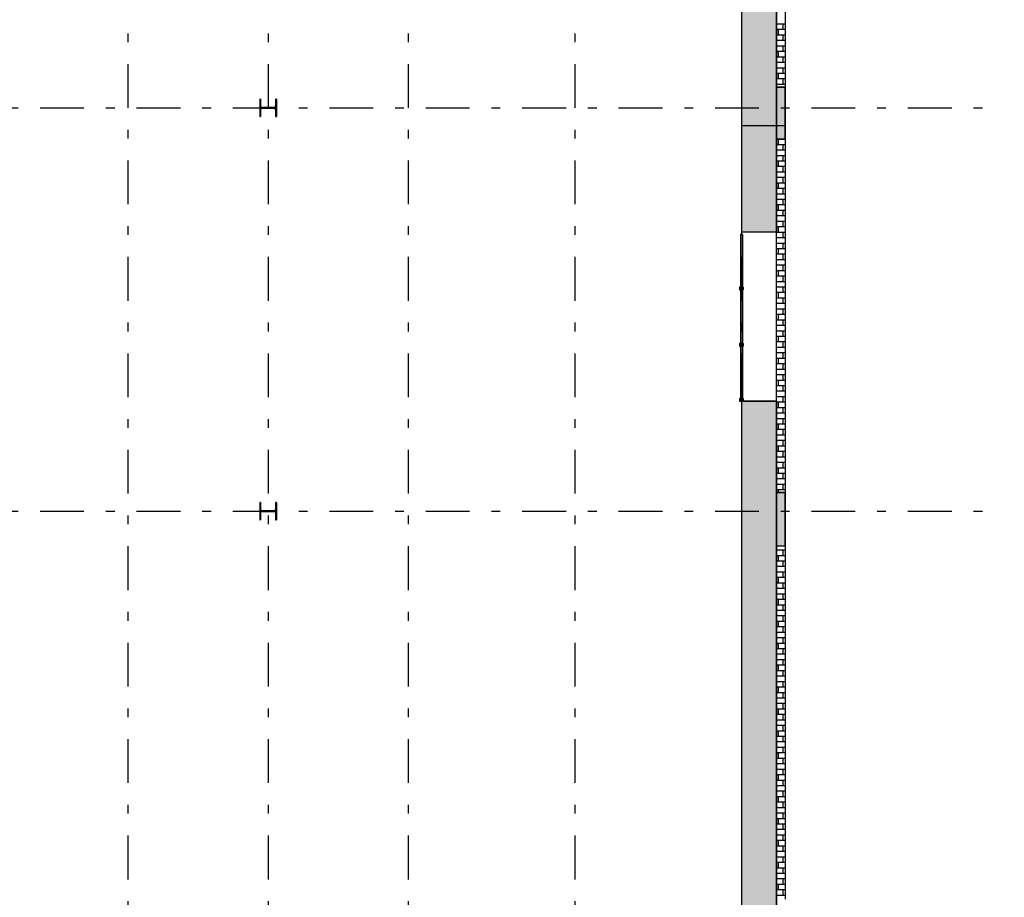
# Model space of a CAD drawing. Extents: x 2 to 87, y -108 to 11.
# Tile 121 of 210: x 41 to 53, y -56 to -46. Entities that reach past the tile are written whole.
import ezdxf

# ---------------------------------------------------------------- set-up
doc = ezdxf.new("R2010")
doc.units = 0
doc.header["$MEASUREMENT"] = 0
doc.linetypes.add('DASHDOT', pattern=[1, 0.5, -0.25, 0, -0.25])
for name, color, linetype in [('18', 7, 'CONTINUOUS'), ('2', 7, 'CONTINUOUS'), ('3', 7, 'CONTINUOUS'), ('5', 7, 'CONTINUOUS'), ('8', 7, 'CONTINUOUS'), ('9', 7, 'CONTINUOUS')]:
    doc.layers.add(name, color=color, linetype=linetype)

# ---------------------------------------------------------------- blocks, each defined once
blk = doc.blocks.new('*N23')
at = {"layer": '18', "color": 62, "linetype": 'Continuous'}
for p, q in [((50.0276, -47.171), (50.1276, -47.171)), ((50.0276, -47.171), (50.0276, -47.6075)), ((50.1276, -47.171), (50.1276, -47.6075)), ((50.0276, -47.6075), (50.1276, -47.6075))]:
    blk.add_line(p, q, dxfattribs=at)
for points in [[(50.0276, -47.171), (50.0276, -47.171), (50.1276, -47.171)], [(50.0276, -47.171), (50.0276, -47.6075), (50.1276, -47.6075)], [(50.0276, -47.171), (50.1276, -47.171), (50.1276, -47.6075)], [(50.0276, -47.6075), (50.0276, -47.6075), (50.1276, -47.6075)]]:
    blk.add_solid(points, dxfattribs=at)
blk = doc.blocks.new('*N24')
at = {"layer": '18', "color": 62, "linetype": 'Continuous'}
for p, q in [((50.0276, -47.6075), (50.1276, -47.6075)), ((50.0276, -47.6075), (50.0276, -47.7631)), ((50.1276, -47.6075), (50.1276, -47.7631)), ((50.0276, -47.7631), (50.1276, -47.7631)), ((50.0276, -51.7933), (50.1276, -51.7933)), ((50.0276, -51.7933), (50.0276, -52.4031)), ((50.1276, -51.7933), (50.1276, -52.4031)), ((50.0276, -52.4031), (50.1276, -52.4031))]:
    blk.add_line(p, q, dxfattribs=at)
for points in [[(50.0276, -47.6075), (50.0276, -47.6075), (50.1276, -47.6075)], [(50.0276, -47.6075), (50.0276, -47.7631), (50.1276, -47.7631)], [(50.0276, -47.6075), (50.1276, -47.6075), (50.1276, -47.7631)], [(50.0276, -47.7631), (50.0276, -47.7631), (50.1276, -47.7631)], [(50.0276, -51.7933), (50.0276, -51.7933), (50.1276, -51.7933)], [(50.0276, -51.7933), (50.0276, -52.4031), (50.1276, -52.4031)], [(50.0276, -51.7933), (50.1276, -51.7933), (50.1276, -52.4031)], [(50.0276, -52.4031), (50.0276, -52.4031), (50.1276, -52.4031)]]:
    blk.add_solid(points, dxfattribs=at)
blk = doc.blocks.new('*N90')
at = {"layer": '3', "color": 62, "linetype": 'Continuous'}
for p, q in [((-0.085, 0.1), (-0.095, 0.1)), ((-0.095, 0.1), (-0.095, -0.1)), ((-0.085, 0.1), (-0.085, 0.0212)), ((-0.0797, 0.0085), (-0.085, 0.0212)), ((-0.067, 0.0032), (-0.0797, 0.0085)), ((0.067, 0.0032), (-0.067, 0.0032)), ((0.0797, 0.0085), (0.067, 0.0032)), ((0.085, 0.0212), (0.0797, 0.0085)), ((0.095, 0.1), (0.085, 0.1)), ((0.085, 0.1), (0.085, 0.0212)), ((0.095, 0.1), (0.095, -0.1)), ((-0.085, -0.1), (-0.095, -0.1)), ((-0.0797, -0.0085), (-0.085, -0.0213)), ((-0.085, -0.0213), (-0.085, -0.1)), ((-0.067, -0.0033), (-0.0797, -0.0085)), ((0.067, -0.0033), (-0.067, -0.0033)), ((0.0797, -0.0085), (0.067, -0.0033)), ((0.085, -0.0213), (0.0797, -0.0085)), ((0.085, -0.0213), (0.085, -0.1)), ((0.095, -0.1), (0.085, -0.1))]:
    blk.add_line(p, q, dxfattribs=at)
for points in [[(-0.085, 0.1), (-0.095, 0.1), (-0.095, -0.1)], [(-0.085, 0.1), (-0.085, -0.1), (-0.095, -0.1)], [(-0.095, 0.1), (-0.095, 0.1), (-0.095, -0.1)], [(-0.085, 0.1), (-0.085, 0.1), (-0.085, 0.0212)], [(-0.0797, 0.0085), (-0.085, 0.0212), (-0.085, -0.0213)], [(-0.0797, 0.0085), (-0.0797, -0.0085), (-0.085, -0.0213)], [(-0.067, 0.0032), (-0.0797, 0.0085), (-0.0797, -0.0085)], [(-0.067, 0.0032), (-0.067, -0.0033), (-0.0797, -0.0085)], [(0.067, 0.0032), (-0.067, 0.0032), (-0.067, -0.0033)], [(0.067, 0.0032), (0.067, -0.0033), (-0.067, -0.0033)], [(0.0797, 0.0085), (0.067, 0.0032), (0.067, -0.0033)], [(0.0797, 0.0085), (0.0797, -0.0085), (0.067, -0.0033)], [(0.085, 0.0212), (0.0797, 0.0085), (0.0797, -0.0085)], [(0.085, 0.0212), (0.085, -0.0213), (0.0797, -0.0085)], [(0.095, 0.1), (0.085, 0.1), (0.085, -0.1)], [(0.095, 0.1), (0.095, -0.1), (0.085, -0.1)], [(0.085, 0.1), (0.085, 0.1), (0.085, 0.0212)], [(0.095, 0.1), (0.095, 0.1), (0.095, -0.1)], [(-0.085, -0.0213), (-0.085, -0.0213), (-0.085, -0.1)], [(0.085, -0.0213), (0.085, -0.0213), (0.085, -0.1)]]:
    blk.add_solid(points, dxfattribs=at)
blk = doc.blocks.new('*N95')
at = {"layer": '3', "color": 62, "linetype": 'Continuous'}
for p, q in [((-0.085, 0.1), (-0.095, 0.1)), ((-0.095, 0.1), (-0.095, -0.1)), ((-0.085, 0.1), (-0.085, 0.0212)), ((-0.0797, 0.0085), (-0.085, 0.0212)), ((-0.067, 0.0032), (-0.0797, 0.0085)), ((0.067, 0.0032), (-0.067, 0.0032)), ((0.0797, 0.0085), (0.067, 0.0032)), ((0.085, 0.0212), (0.0797, 0.0085)), ((0.095, 0.1), (0.085, 0.1)), ((0.085, 0.1), (0.085, 0.0212)), ((0.095, 0.1), (0.095, -0.1)), ((-0.085, -0.1), (-0.095, -0.1)), ((-0.0797, -0.0085), (-0.085, -0.0213)), ((-0.085, -0.0213), (-0.085, -0.1)), ((-0.067, -0.0033), (-0.0797, -0.0085)), ((0.067, -0.0033), (-0.067, -0.0033)), ((0.0797, -0.0085), (0.067, -0.0033)), ((0.085, -0.0213), (0.0797, -0.0085)), ((0.085, -0.0213), (0.085, -0.1)), ((0.095, -0.1), (0.085, -0.1))]:
    blk.add_line(p, q, dxfattribs=at)
for points in [[(-0.085, 0.1), (-0.095, 0.1), (-0.095, -0.1)], [(-0.085, 0.1), (-0.085, -0.1), (-0.095, -0.1)], [(-0.095, 0.1), (-0.095, 0.1), (-0.095, -0.1)], [(-0.085, 0.1), (-0.085, 0.1), (-0.085, 0.0212)], [(-0.0797, 0.0085), (-0.085, 0.0212), (-0.085, -0.0213)], [(-0.0797, 0.0085), (-0.0797, -0.0085), (-0.085, -0.0213)], [(-0.067, 0.0032), (-0.0797, 0.0085), (-0.0797, -0.0085)], [(-0.067, 0.0032), (-0.067, -0.0033), (-0.0797, -0.0085)], [(0.067, 0.0032), (-0.067, 0.0032), (-0.067, -0.0033)], [(0.067, 0.0032), (0.067, -0.0033), (-0.067, -0.0033)], [(0.0797, 0.0085), (0.067, 0.0032), (0.067, -0.0033)], [(0.0797, 0.0085), (0.0797, -0.0085), (0.067, -0.0033)], [(0.085, 0.0212), (0.0797, 0.0085), (0.0797, -0.0085)], [(0.085, 0.0212), (0.085, -0.0213), (0.0797, -0.0085)], [(0.095, 0.1), (0.085, 0.1), (0.085, -0.1)], [(0.095, 0.1), (0.095, -0.1), (0.085, -0.1)], [(0.085, 0.1), (0.085, 0.1), (0.085, 0.0212)], [(0.095, 0.1), (0.095, 0.1), (0.095, -0.1)], [(-0.085, -0.0213), (-0.085, -0.0213), (-0.085, -0.1)], [(0.085, -0.0213), (0.085, -0.0213), (0.085, -0.1)]]:
    blk.add_solid(points, dxfattribs=at)
blk = doc.blocks.new('*N193')
at = {"layer": '8', "color": 62, "linetype": 'Continuous'}
for p, q in [((0.0145, 0.2992), (-0.0105, 0.2992)), ((-0.0105, 0.2992), (-0.0105, -0.2992)), ((0.0145, 0.2992), (0.0145, -0.2992)), ((0.0145, -0.2992), (-0.0105, -0.2992))]:
    blk.add_line(p, q, dxfattribs=at)
for points in [[(0.0145, 0.2992), (-0.0105, 0.2992), (-0.0105, -0.2992)], [(0.0145, 0.2992), (0.0145, -0.2992), (-0.0105, -0.2992)], [(-0.0105, 0.2992), (-0.0105, 0.2992), (-0.0105, -0.2992)], [(0.0145, 0.2992), (0.0145, 0.2992), (0.0145, -0.2992)]]:
    blk.add_solid(points, dxfattribs=at)
blk = doc.blocks.new('*N194')
at = {"layer": '9', "color": 62, "linetype": 'Continuous'}
for p, q in [((-0.02, 0.03), (-0.02, 0)), ((-0.02, 0.03), (0.02, 0.03)), ((-0.02, 0), (0.02, 0)), ((0.02, 0.03), (0.02, 0))]:
    blk.add_line(p, q, dxfattribs=at)
for points in [[(-0.02, 0.03), (-0.02, 0.03), (-0.02, 0)], [(-0.02, 0.03), (0.02, 0.03), (0.02, 0)], [(-0.02, 0.03), (-0.02, 0), (0.02, 0)], [(0.02, 0.03), (0.02, 0.03), (0.02, 0)]]:
    blk.add_solid(points, dxfattribs=at)
blk = doc.blocks.new('*N195')
at = {"layer": '8', "color": 62, "linetype": 'Continuous'}
for p, q in [((0.0145, 0.2992), (-0.0105, 0.2992)), ((-0.0105, 0.2992), (-0.0105, -0.2992)), ((0.0145, 0.2992), (0.0145, -0.2992)), ((0.0145, -0.2992), (-0.0105, -0.2992))]:
    blk.add_line(p, q, dxfattribs=at)
for points in [[(0.0145, 0.2992), (-0.0105, 0.2992), (-0.0105, -0.2992)], [(0.0145, 0.2992), (0.0145, -0.2992), (-0.0105, -0.2992)], [(-0.0105, 0.2992), (-0.0105, 0.2992), (-0.0105, -0.2992)], [(0.0145, 0.2992), (0.0145, 0.2992), (0.0145, -0.2992)]]:
    blk.add_solid(points, dxfattribs=at)
blk = doc.blocks.new('*N196')
at = {"layer": '9', "color": 62, "linetype": 'Continuous'}
for p, q in [((-0.02, 0.015), (-0.02, -0.015)), ((-0.02, 0.015), (0.02, 0.015)), ((0.02, 0.015), (0.02, -0.015)), ((-0.02, -0.015), (0.02, -0.015))]:
    blk.add_line(p, q, dxfattribs=at)
for points in [[(-0.02, 0.015), (-0.02, 0.015), (-0.02, -0.015)], [(-0.02, 0.015), (0.02, 0.015), (0.02, -0.015)], [(-0.02, 0.015), (-0.02, -0.015), (0.02, -0.015)], [(0.02, 0.015), (0.02, 0.015), (0.02, -0.015)]]:
    blk.add_solid(points, dxfattribs=at)
blk = doc.blocks.new('*N197')
at = {"layer": '8', "color": 62, "linetype": 'Continuous'}
for p, q in [((0.0145, 0.3067), (-0.0105, 0.3067)), ((-0.0105, 0.3067), (-0.0105, -0.3067)), ((0.0145, 0.3067), (0.0145, -0.3067)), ((0.0145, -0.3067), (-0.0105, -0.3067))]:
    blk.add_line(p, q, dxfattribs=at)
for points in [[(0.0145, 0.3067), (-0.0105, 0.3067), (-0.0105, -0.3067)], [(0.0145, 0.3067), (0.0145, -0.3067), (-0.0105, -0.3067)], [(-0.0105, 0.3067), (-0.0105, 0.3067), (-0.0105, -0.3067)], [(0.0145, 0.3067), (0.0145, 0.3067), (0.0145, -0.3067)]]:
    blk.add_solid(points, dxfattribs=at)
blk = doc.blocks.new('*N198')
at = {"layer": '9', "color": 62, "linetype": 'Continuous'}
for p, q in [((-0.02, 0.015), (-0.02, -0.015)), ((-0.02, 0.015), (0.02, 0.015)), ((0.02, 0.015), (0.02, -0.015)), ((-0.02, -0.015), (0.02, -0.015))]:
    blk.add_line(p, q, dxfattribs=at)
for points in [[(-0.02, 0.015), (-0.02, 0.015), (-0.02, -0.015)], [(-0.02, 0.015), (0.02, 0.015), (0.02, -0.015)], [(-0.02, 0.015), (-0.02, -0.015), (0.02, -0.015)], [(0.02, 0.015), (0.02, 0.015), (0.02, -0.015)]]:
    blk.add_solid(points, dxfattribs=at)

msp = doc.modelspace()

# ---------------------------------------------------------------- linework, layer by layer
at = {"layer": '18', "color": 62, "linetype": 'Continuous'}
for p, q in [((49.6276, -9.9075), (49.6276, -47.6075)), ((50.0276, -9.9075), (50.0276, -47.6075)), ((50.1276, -46.4529), (50.0276, -46.4529)), ((50.1001, -46.4529), (50.1001, -46.5154)), ((50.1276, -46.5154), (50.0276, -46.5154)), ((50.1276, -46.5779), (50.0276, -46.5779)), ((50.0476, -46.5154), (50.0476, -46.5779)), ((50.1001, -46.5779), (50.1001, -46.6404)), ((50.1276, -46.6404), (50.0276, -46.6404)), ((50.1276, -46.7029), (50.0276, -46.7029)), ((50.1001, -46.7029), (50.1001, -46.7654)), ((50.1276, -46.7654), (50.0276, -46.7654)), ((50.1276, -46.8279), (50.0276, -46.8279)), ((50.0476, -46.7654), (50.0476, -46.8279)), ((50.1001, -46.8279), (50.1001, -46.8904)), ((50.1276, -46.8904), (50.0276, -46.8904)), ((50.1276, -46.9529), (50.0276, -46.9529)), ((50.1001, -46.9529), (50.1001, -47.0154)), ((50.1276, -47.0154), (50.0276, -47.0154)), ((50.0476, -47.0154), (50.0476, -47.0779)), ((50.1276, -47.0779), (50.0276, -47.0779)), ((50.1276, -47.1404), (50.0276, -47.1404)), ((50.1001, -47.0779), (50.1001, -47.1404)), ((49.6276, -47.6075), (50.0149, -47.6075)), ((49.6276, -47.6075), (50.0276, -47.6075)), ((49.6276, -47.6075), (49.6276, -48.8231)), ((50.0149, -47.6075), (50.0276, -47.6075)), ((50.0276, -47.6075), (50.0276, -48.8231)), ((50.1276, -47.7654), (50.0276, -47.7654)), ((50.1276, -47.8279), (50.0276, -47.8279)), ((50.0476, -47.7654), (50.0476, -47.8279)), ((50.1001, -47.7631), (50.1001, -47.7654)), ((50.1001, -47.8279), (50.1001, -47.8904)), ((50.1276, -47.8904), (50.0276, -47.8904)), ((50.1276, -47.9529), (50.0276, -47.9529)), ((50.1001, -47.9529), (50.1001, -48.0154)), ((50.1276, -48.0154), (50.0276, -48.0154)), ((50.1276, -48.0779), (50.0276, -48.0779)), ((50.0476, -48.0154), (50.0476, -48.0779)), ((50.1001, -48.0779), (50.1001, -48.1404)), ((50.1276, -48.1404), (50.0276, -48.1404)), ((50.1276, -48.2029), (50.0276, -48.2029)), ((50.1276, -48.2654), (50.0276, -48.2654)), ((50.0476, -48.2654), (50.0476, -48.3279)), ((50.1001, -48.2029), (50.1001, -48.2654)), ((50.1276, -48.3279), (50.0276, -48.3279)), ((50.1276, -48.3904), (50.0276, -48.3904)), ((50.1001, -48.3279), (50.1001, -48.3904)), ((50.1276, -48.4529), (50.0276, -48.4529)), ((50.1276, -48.5154), (50.0276, -48.5154)), ((50.0476, -48.5154), (50.0476, -48.5779)), ((50.1001, -48.4529), (50.1001, -48.5154)), ((50.1276, -48.5779), (50.0276, -48.5779)), ((50.1276, -48.6404), (50.0276, -48.6404)), ((50.1001, -48.5779), (50.1001, -48.6404)), ((50.1276, -48.7029), (50.0276, -48.7029)), ((50.1001, -48.7029), (50.1001, -48.7654)), ((49.6276, -48.8231), (50.0276, -48.8231)), ((50.1276, -48.7654), (50.0276, -48.7654)), ((50.1276, -48.8279), (50.0276, -48.8279)), ((50.0476, -48.7654), (50.0476, -48.8279)), ((50.1001, -48.8279), (50.1001, -48.8904)), ((50.1276, -48.8904), (50.0276, -48.8904)), ((50.1276, -48.9529), (50.0276, -48.9529)), ((50.1001, -48.9529), (50.1001, -49.0154)), ((50.1276, -49.0154), (50.0276, -49.0154)), ((50.1276, -49.0779), (50.0276, -49.0779)), ((50.0476, -49.0154), (50.0476, -49.0779)), ((50.1001, -49.0779), (50.1001, -49.1404)), ((50.1276, -49.1404), (50.0276, -49.1404)), ((50.1276, -49.2029), (50.0276, -49.2029)), ((50.1001, -49.2029), (50.1001, -49.2654)), ((50.1276, -49.2654), (50.0276, -49.2654)), ((50.0476, -49.2654), (50.0476, -49.3279)), ((50.1276, -49.3279), (50.0276, -49.3279)), ((50.1276, -49.3904), (50.0276, -49.3904)), ((50.1001, -49.3279), (50.1001, -49.3904)), ((50.1276, -49.4529), (50.0276, -49.4529)), ((50.1276, -49.5154), (50.0276, -49.5154)), ((50.0476, -49.5154), (50.0476, -49.5779)), ((50.1001, -49.4529), (50.1001, -49.5154)), ((50.1276, -49.5779), (50.0276, -49.5779)), ((50.1276, -49.6404), (50.0276, -49.6404)), ((50.1001, -49.5779), (50.1001, -49.6404)), ((50.1276, -49.7029), (50.0276, -49.7029)), ((50.1001, -49.7029), (50.1001, -49.7654)), ((50.1276, -49.7654), (50.0276, -49.7654)), ((50.1276, -49.8279), (50.0276, -49.8279)), ((50.0476, -49.7654), (50.0476, -49.8279)), ((50.1001, -49.8279), (50.1001, -49.8904)), ((50.1276, -49.8904), (50.0276, -49.8904)), ((50.1276, -49.9529), (50.0276, -49.9529)), ((50.1001, -49.9529), (50.1001, -50.0154)), ((50.1276, -50.0154), (50.0276, -50.0154)), ((50.1276, -50.0779), (50.0276, -50.0779)), ((50.0476, -50.0154), (50.0476, -50.0779)), ((50.1001, -50.0779), (50.1001, -50.1404)), ((50.1276, -50.1404), (50.0276, -50.1404)), ((50.1276, -50.2029), (50.0276, -50.2029)), ((50.1001, -50.2029), (50.1001, -50.2654)), ((50.1276, -50.2654), (50.0276, -50.2654)), ((50.0476, -50.2654), (50.0476, -50.3279)), ((50.1276, -50.3279), (50.0276, -50.3279)), ((50.1276, -50.3904), (50.0276, -50.3904)), ((50.1001, -50.3279), (50.1001, -50.3904)), ((50.1276, -50.4529), (50.0276, -50.4529)), ((50.1276, -50.5154), (50.0276, -50.5154)), ((50.0476, -50.5154), (50.0476, -50.5779)), ((50.1001, -50.4529), (50.1001, -50.5154)), ((50.1276, -50.5779), (50.0276, -50.5779)), ((50.1276, -50.6404), (50.0276, -50.6404)), ((50.1001, -50.5779), (50.1001, -50.6404)), ((49.6276, -50.7533), (50.0276, -50.7533)), ((49.6276, -50.7533), (49.6276, -70.595)), ((50.1276, -50.7029), (50.0276, -50.7029)), ((50.0276, -50.7533), (50.0276, -70.595)), ((50.1276, -50.7654), (50.0276, -50.7654)), ((50.0476, -50.7654), (50.0476, -50.8279)), ((50.1001, -50.7029), (50.1001, -50.7654)), ((50.1276, -50.8279), (50.0276, -50.8279)), ((50.1001, -50.8279), (50.1001, -50.8904)), ((50.1276, -50.8904), (50.0276, -50.8904)), ((50.1276, -50.9529), (50.0276, -50.9529)), ((50.1001, -50.9529), (50.1001, -51.0154)), ((50.1276, -51.0154), (50.0276, -51.0154)), ((50.1276, -51.0779), (50.0276, -51.0779)), ((50.0476, -51.0154), (50.0476, -51.0779)), ((50.1001, -51.0779), (50.1001, -51.1404)), ((50.1276, -51.1404), (50.0276, -51.1404)), ((50.1276, -51.2029), (50.0276, -51.2029)), ((50.1001, -51.2029), (50.1001, -51.2654)), ((50.1276, -51.2654), (50.0276, -51.2654)), ((50.1276, -51.3279), (50.0276, -51.3279)), ((50.0476, -51.2654), (50.0476, -51.3279)), ((50.1001, -51.3279), (50.1001, -51.3904)), ((50.1276, -51.3904), (50.0276, -51.3904)), ((50.1276, -51.4529), (50.0276, -51.4529)), ((50.1276, -51.5154), (50.0276, -51.5154)), ((50.0476, -51.5154), (50.0476, -51.5779)), ((50.1001, -51.4529), (50.1001, -51.5154)), ((50.1276, -51.5779), (50.0276, -51.5779)), ((50.1276, -51.6404), (50.0276, -51.6404)), ((50.1001, -51.5779), (50.1001, -51.6404)), ((50.1276, -51.7029), (50.0276, -51.7029)), ((50.1276, -51.7654), (50.0276, -51.7654)), ((50.0476, -51.7654), (50.0476, -51.7933)), ((50.1001, -51.7029), (50.1001, -51.7654)), ((50.1276, -52.4529), (50.0276, -52.4529)), ((50.1001, -52.4529), (50.1001, -52.5154)), ((50.1276, -52.5154), (50.0276, -52.5154)), ((50.0476, -52.5154), (50.0476, -52.5779)), ((50.1276, -52.5779), (50.0276, -52.5779)), ((50.1276, -52.6404), (50.0276, -52.6404)), ((50.1001, -52.5779), (50.1001, -52.6404)), ((50.1276, -52.7029), (50.0276, -52.7029)), ((50.1276, -52.7654), (50.0276, -52.7654)), ((50.0476, -52.7654), (50.0476, -52.8279)), ((50.1001, -52.7029), (50.1001, -52.7654)), ((50.1276, -52.8279), (50.0276, -52.8279)), ((50.1276, -52.8904), (50.0276, -52.8904)), ((50.1001, -52.8279), (50.1001, -52.8904)), ((50.1276, -52.9529), (50.0276, -52.9529)), ((50.1276, -53.0154), (50.0276, -53.0154)), ((50.0476, -53.0154), (50.0476, -53.0779)), ((50.1001, -52.9529), (50.1001, -53.0154)), ((50.1276, -53.0779), (50.0276, -53.0779)), ((50.1001, -53.0779), (50.1001, -53.1404)), ((50.1276, -53.1404), (50.0276, -53.1404)), ((50.1276, -53.2029), (50.0276, -53.2029)), ((50.1001, -53.2029), (50.1001, -53.2654)), ((50.1276, -53.2654), (50.0276, -53.2654)), ((50.1276, -53.3279), (50.0276, -53.3279)), ((50.0476, -53.2654), (50.0476, -53.3279)), ((50.1001, -53.3279), (50.1001, -53.3904)), ((50.1276, -53.3904), (50.0276, -53.3904)), ((50.1276, -53.4529), (50.0276, -53.4529)), ((50.1001, -53.4529), (50.1001, -53.5154)), ((50.1276, -53.5154), (50.0276, -53.5154)), ((50.1276, -53.5779), (50.0276, -53.5779)), ((50.0476, -53.5154), (50.0476, -53.5779)), ((50.1001, -53.5779), (50.1001, -53.6404)), ((50.1276, -53.6404), (50.0276, -53.6404)), ((50.1276, -53.7029), (50.0276, -53.7029)), ((50.1276, -53.7654), (50.0276, -53.7654)), ((50.0476, -53.7654), (50.0476, -53.8279)), ((50.1001, -53.7029), (50.1001, -53.7654)), ((50.1276, -53.8279), (50.0276, -53.8279)), ((50.1276, -53.8904), (50.0276, -53.8904)), ((50.1001, -53.8279), (50.1001, -53.8904)), ((50.1276, -53.9529), (50.0276, -53.9529)), ((50.1276, -54.0154), (50.0276, -54.0154)), ((50.0476, -54.0154), (50.0476, -54.0779)), ((50.1001, -53.9529), (50.1001, -54.0154)), ((50.1276, -54.0779), (50.0276, -54.0779)), ((50.1276, -54.1404), (50.0276, -54.1404)), ((50.1001, -54.0779), (50.1001, -54.1404)), ((50.1276, -54.2029), (50.0276, -54.2029)), ((50.1001, -54.2029), (50.1001, -54.2654)), ((50.1276, -54.2654), (50.0276, -54.2654)), ((50.1276, -54.3279), (50.0276, -54.3279)), ((50.0476, -54.2654), (50.0476, -54.3279)), ((50.1001, -54.3279), (50.1001, -54.3904)), ((50.1276, -54.3904), (50.0276, -54.3904)), ((50.1276, -54.4529), (50.0276, -54.4529)), ((50.1001, -54.4529), (50.1001, -54.5154)), ((50.1276, -54.5154), (50.0276, -54.5154)), ((50.1276, -54.5779), (50.0276, -54.5779)), ((50.0476, -54.5154), (50.0476, -54.5779)), ((50.1001, -54.5779), (50.1001, -54.6404)), ((50.1276, -54.6404), (50.0276, -54.6404)), ((50.1276, -54.7029), (50.0276, -54.7029)), ((50.1001, -54.7029), (50.1001, -54.7654)), ((50.1276, -54.7654), (50.0276, -54.7654)), ((50.0476, -54.7654), (50.0476, -54.8279)), ((50.1276, -54.8279), (50.0276, -54.8279)), ((50.1276, -54.8904), (50.0276, -54.8904)), ((50.1001, -54.8279), (50.1001, -54.8904)), ((50.1276, -54.9529), (50.0276, -54.9529)), ((50.1276, -55.0154), (50.0276, -55.0154)), ((50.0476, -55.0154), (50.0476, -55.0779)), ((50.1001, -54.9529), (50.1001, -55.0154)), ((50.1276, -55.0779), (50.0276, -55.0779)), ((50.1276, -55.1404), (50.0276, -55.1404)), ((50.1001, -55.0779), (50.1001, -55.1404)), ((50.1276, -55.2029), (50.0276, -55.2029)), ((50.1276, -55.2654), (50.0276, -55.2654)), ((50.0476, -55.2654), (50.0476, -55.3279)), ((50.1001, -55.2029), (50.1001, -55.2654)), ((50.1276, -55.3279), (50.0276, -55.3279)), ((50.1001, -55.3279), (50.1001, -55.3904)), ((50.1276, -55.3904), (50.0276, -55.3904)), ((50.1276, -55.4529), (50.0276, -55.4529)), ((50.1001, -55.4529), (50.1001, -55.5154)), ((50.1276, -55.5154), (50.0276, -55.5154)), ((50.1276, -55.5779), (50.0276, -55.5779)), ((50.0476, -55.5154), (50.0476, -55.5779)), ((50.1001, -55.5779), (50.1001, -55.6404)), ((50.1276, -55.6404), (50.0276, -55.6404)), ((50.1276, -55.7029), (50.0276, -55.7029)), ((50.1001, -55.7029), (50.1001, -55.7654)), ((50.1276, -55.7654), (50.0276, -55.7654)), ((50.1276, -55.8279), (50.0276, -55.8279)), ((50.0476, -55.7654), (50.0476, -55.8279)), ((50.1001, -55.8279), (50.1001, -55.8904)), ((50.1276, -55.8904), (50.0276, -55.8904)), ((50.1276, -55.9529), (50.0276, -55.9529)), ((50.1276, -56.0154), (50.0276, -56.0154)), ((50.0476, -56.0154), (50.0476, -56.0779)), ((50.1001, -55.9529), (50.1001, -56.0154)), ((50.1276, -56.0779), (50.0276, -56.0779)), ((50.1276, -56.1404), (50.0276, -56.1404)), ((50.1001, -56.0779), (50.1001, -56.1404)), ((50.1276, -56.2029), (50.0276, -56.2029)), ((50.1276, -56.2654), (50.0276, -56.2654)), ((50.0476, -56.2654), (50.0476, -56.3279)), ((50.1001, -56.2029), (50.1001, -56.2654)), ((50.1276, -56.3279), (50.0276, -56.3279)), ((50.1276, -56.3904), (50.0276, -56.3904)), ((50.1001, -56.3279), (50.1001, -56.3904))]:
    msp.add_line(p, q, dxfattribs=at)
for points in [[(49.6276, -9.9075), (49.6276, -47.6075), (50.0276, -47.6075)], [(49.6276, -9.9075), (50.0276, -9.9075), (50.0276, -47.6075)], [(49.6276, -47.6075), (49.6276, -47.6075), (50.0149, -47.6075)], [(49.6276, -47.6075), (49.6276, -47.6075), (50.0276, -47.6075)], [(49.6276, -47.6075), (49.6276, -48.8231), (50.0276, -48.8231)], [(49.6276, -47.6075), (50.0276, -47.6075), (50.0276, -48.8231)], [(50.0149, -47.6075), (50.0149, -47.6075), (50.0276, -47.6075)], [(49.6276, -48.8231), (49.6276, -48.8231), (50.0276, -48.8231)], [(49.6276, -50.7533), (49.6276, -50.7533), (50.0276, -50.7533)], [(49.6276, -50.7533), (49.6276, -70.595), (50.0276, -70.595)], [(49.6276, -50.7533), (50.0276, -50.7533), (50.0276, -70.595)]]:
    msp.add_solid(points, dxfattribs=at)
at = {"layer": '2', "color": 62, "linetype": 'Continuous'}
for p, q in [((50.0276, -91.1699), (50.0276, -9.9075)), ((49.6276, -10.3075), (49.6276, -48.8531)), ((50.1276, -38.4502), (50.1276, -47.171)), ((50.1276, -47.171), (50.0276, -47.171)), ((50.0276, -47.171), (50.0276, -47.6075)), ((50.1276, -47.6075), (50.1276, -47.171)), ((50.0276, -47.6075), (50.0276, -47.7631)), ((50.1276, -47.7631), (50.1276, -47.6075)), ((50.0276, -47.7631), (50.1276, -47.7631)), ((50.1276, -47.7631), (50.1276, -51.7933)), ((49.6276, -48.8231), (50.0276, -48.8231)), ((49.6276, -50.7533), (49.6276, -75.0075)), ((50.0276, -50.7533), (49.6276, -50.7533)), ((50.1276, -51.7933), (50.0276, -51.7933)), ((50.0276, -51.7933), (50.0276, -52.4031)), ((50.1276, -52.4031), (50.1276, -51.7933)), ((50.0276, -52.4031), (50.1276, -52.4031)), ((50.1276, -52.4031), (50.1276, -56.4333))]:
    msp.add_line(p, q, dxfattribs=at)
at = {"layer": '3', "color": 62, "linetype": 'Continuous'}
for p, q in [((44.1426, -47.3075), (44.1326, -47.3075)), ((44.1326, -47.3075), (44.1326, -47.5075)), ((44.1426, -47.3863), (44.1426, -47.3075)), ((44.2946, -47.4043), (44.1606, -47.4043)), ((44.3226, -47.3075), (44.3126, -47.3075)), ((44.3126, -47.3075), (44.3126, -47.3863)), ((44.3226, -47.5075), (44.3226, -47.3075)), ((44.1326, -47.5075), (44.1426, -47.5075)), ((44.1426, -47.5075), (44.1426, -47.4288)), ((44.1606, -47.4108), (44.2946, -47.4108)), ((44.3126, -47.4288), (44.3126, -47.5075)), ((44.3126, -47.5075), (44.3226, -47.5075)), ((44.1426, -51.9075), (44.1326, -51.9075)), ((44.1326, -51.9075), (44.1326, -52.1075)), ((44.1426, -51.9863), (44.1426, -51.9075)), ((44.2946, -52.0043), (44.1606, -52.0043)), ((44.1606, -52.0108), (44.2946, -52.0108)), ((44.3226, -51.9075), (44.3126, -51.9075)), ((44.3126, -51.9075), (44.3126, -51.9863)), ((44.3226, -52.1075), (44.3226, -51.9075)), ((44.1326, -52.1075), (44.1426, -52.1075)), ((44.1426, -52.1075), (44.1426, -52.0288)), ((44.3126, -52.0288), (44.3126, -52.1075)), ((44.3126, -52.1075), (44.3226, -52.1075))]:
    msp.add_line(p, q, dxfattribs=at)
for centre, start, end in [((44.1606, -47.3863), 180, 270), ((44.2946, -47.3863), 270, 360), ((44.1606, -47.4288), 90, 180), ((44.2946, -47.4288), 360, 90), ((44.1606, -51.9863), 180, 270), ((44.1606, -52.0287), 90, 180), ((44.2946, -51.9863), 270, 360), ((44.2946, -52.0287), 360, 90)]:
    msp.add_arc(centre, 0.018, start, end, dxfattribs=at)
at = {"layer": '5', "color": 7, "linetype": 'DASHDOT'}
for p, q in [((42.6276, -7.3075), (42.6276, -96.5075)), ((44.2276, -7.3075), (44.2276, -96.5075)), ((45.8276, -7.3075), (45.8276, -96.5075)), ((47.7276, -7.3075), (47.7276, -96.5075)), ((49.6276, -7.3075), (49.6276, -96.5075)), ((7.5276, -47.4075), (52.6276, -47.4075)), ((7.5276, -52.0075), (52.6276, -52.0075))]:
    msp.add_line(p, q, dxfattribs=at)
at = {"layer": '8', "color": 62, "linetype": 'Continuous'}
for p, q in [((49.6171, -48.8531), (49.6171, -49.4515)), ((49.6421, -48.8531), (49.6171, -48.8531)), ((49.6421, -49.4515), (49.6421, -48.8531)), ((49.6171, -49.4515), (49.6421, -49.4515)), ((49.6171, -49.4815), (49.6171, -50.0949)), ((49.6421, -49.4815), (49.6171, -49.4815)), ((49.6421, -50.0949), (49.6421, -49.4815)), ((49.6171, -50.0949), (49.6421, -50.0949)), ((49.6171, -50.1249), (49.6171, -50.7233)), ((49.6421, -50.1249), (49.6171, -50.1249)), ((49.6421, -50.7233), (49.6421, -50.1249)), ((49.6171, -50.7233), (49.6421, -50.7233))]:
    msp.add_line(p, q, dxfattribs=at)
at = {"layer": '9', "color": 62, "linetype": 'Continuous'}
for p, q in [((49.6076, -49.4515), (49.6076, -49.4815)), ((49.6476, -49.4515), (49.6076, -49.4515)), ((49.6076, -49.4815), (49.6476, -49.4815)), ((49.6476, -49.4815), (49.6476, -49.4515)), ((49.6076, -50.0949), (49.6076, -50.1249)), ((49.6476, -50.0949), (49.6076, -50.0949)), ((49.6476, -50.1249), (49.6476, -50.0949)), ((49.6076, -50.1249), (49.6476, -50.1249)), ((49.6076, -50.7233), (49.6076, -50.7533)), ((49.6476, -50.7233), (49.6076, -50.7233)), ((49.6076, -50.7533), (49.6476, -50.7533)), ((49.6476, -50.7533), (49.6476, -50.7233))]:
    msp.add_line(p, q, dxfattribs=at)

# ---------------------------------------------------------------- block references
at = {"layer": '18', "color": 62, "linetype": 'Continuous'}
for name in ['*N23', '*N24']:
    msp.add_blockref(name, (0, 0), dxfattribs=at)
at = {"layer": '3', "color": 62, "linetype": 'Continuous'}
for name, p in [('*N95', (44.2276, -47.4075)), ('*N90', (44.2276, -52.0075))]:
    msp.add_blockref(name, p, dxfattribs=at)
at = {"layer": '8', "color": 62, "linetype": 'Continuous'}
for name, p in [('*N193', (49.6276, -49.1523)), ('*N197', (49.6276, -49.7882)), ('*N195', (49.6276, -50.4241))]:
    msp.add_blockref(name, p, dxfattribs=at)
at = {"layer": '9', "color": 62, "linetype": 'Continuous'}
for name, p in [('*N198', (49.6276, -49.4665)), ('*N196', (49.6276, -50.1099)), ('*N194', (49.6276, -50.7533))]:
    msp.add_blockref(name, p, dxfattribs=at)

doc.saveas('drawing.dxf')
